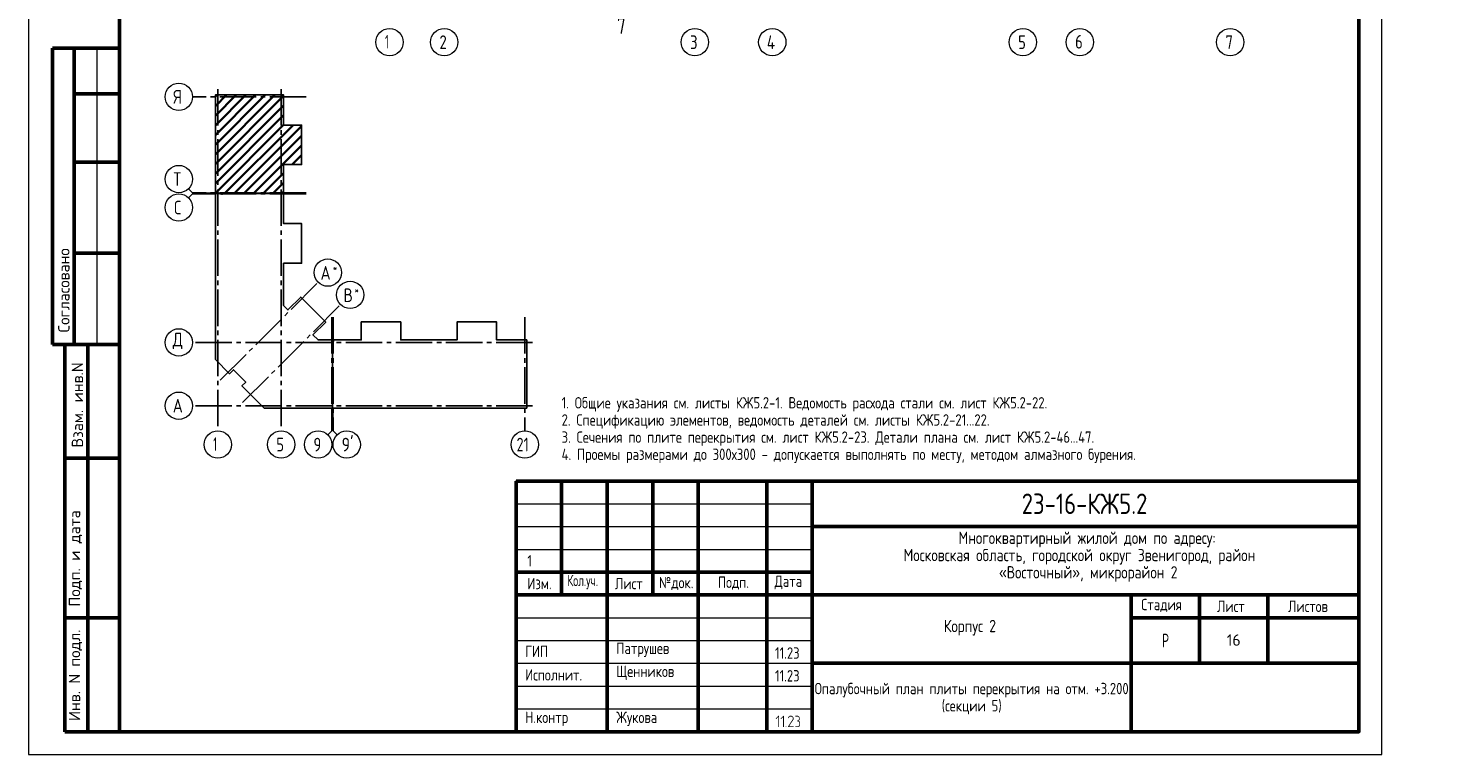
# Model space of a CAD drawing. Header units: millimetres. Extents: x 0 to 31317, y 0 to 42000.
# Tile 1 of 12: x 0 to 31317, y 0 to 15930. Entities that reach past the tile are written whole.
import ezdxf

# ---------------------------------------------------------------- set-up
doc = ezdxf.new("R2010")
doc.units = ezdxf.units.MM
doc.linetypes.add('______5', pattern=[1100, 800, -100, 100, -100])
for name, color, linetype, lineweight in [('Standard', 7, 'Continuous', 25), ('Оси', 40, '______5', 18), ('Сечения символ', 7, 'Continuous', 25)]:
    doc.layers.add(name, color=color, linetype=linetype, lineweight=lineweight)
doc.styles.add('GOST 2.304-81', font='txt')
doc.styles.add('ISOCPEUR', font='txt')

msp = doc.modelspace()

# ---------------------------------------------------------------- hatches: boundary and pattern name
at = {"layer": 'Standard', "linetype": 'Continuous', "lineweight": 25, "transparency": 33554687}
for points in [[(16472, 610), (16472, 609), (16472, 608), (16472, 607), (16471, 606), (16471, 605), (16471, 605), (16470, 604), (16469, 603), (16468, 602), (16467, 602), (16465, 601), (16463, 601), (16463, 601), (16462, 601), (16461, 601), (16461, 602), (16460, 602), (16459, 602), (16458, 603), (16457, 603), (16456, 604), (16456, 605), (16455, 605), (16455, 606), (16455, 607), (16454, 608), (16454, 609), (16454, 610), (16454, 820), (16416, 782), (16415, 780), (16413, 780), (16412, 779), (16410, 779), (16408, 779), (16407, 780), (16405, 780), (16404, 782), (16402, 783), (16402, 785), (16401, 786), (16401, 788), (16401, 788), (16401, 789), (16401, 790), (16402, 790), (16402, 791), (16402, 792), (16403, 793), (16404, 794), (16457, 848), (16458, 849), (16460, 849), (16461, 850), (16463, 850), (16465, 850), (16466, 849), (16468, 849), (16469, 848), (16470, 847), (16470, 846), (16471, 846), (16471, 845), (16472, 844), (16472, 843), (16472, 842), (16472, 841)], [(16578, 610), (16578, 609), (16578, 608), (16578, 607), (16578, 606), (16578, 605), (16577, 605), (16577, 604), (16576, 603), (16575, 602), (16573, 602), (16572, 601), (16570, 601), (16569, 601), (16569, 601), (16568, 601), (16567, 602), (16566, 602), (16565, 602), (16565, 603), (16563, 603), (16563, 604), (16562, 605), (16562, 605), (16561, 606), (16561, 607), (16561, 608), (16561, 609), (16561, 610), (16561, 820), (16523, 782), (16521, 780), (16520, 780), (16518, 779), (16517, 779), (16515, 779), (16513, 780), (16512, 780), (16510, 782), (16509, 783), (16508, 785), (16508, 786), (16508, 788), (16508, 788), (16508, 789), (16508, 790), (16508, 790), (16509, 791), (16509, 792), (16510, 793), (16510, 794), (16563, 848), (16565, 849), (16566, 849), (16568, 850), (16569, 850), (16571, 850), (16573, 849), (16574, 849), (16576, 848), (16576, 847), (16577, 846), (16577, 846), (16578, 845), (16578, 844), (16578, 843), (16578, 842), (16578, 841)], [(16782, 601), (16676, 601), (16675, 601), (16673, 602), (16671, 603), (16670, 604), (16669, 606), (16668, 607), (16667, 609), (16667, 611), (16667, 612), (16668, 613), (16668, 614), (16669, 615), (16766, 763), (16770, 770), (16773, 776), (16774, 779), (16774, 782), (16775, 786), (16775, 789), (16775, 791), (16775, 793), (16774, 795), (16774, 798), (16773, 800), (16773, 802), (16772, 804), (16771, 805), (16770, 807), (16769, 809), (16768, 811), (16767, 813), (16765, 814), (16764, 816), (16762, 818), (16760, 819), (16759, 821), (16757, 822), (16755, 823), (16753, 824), (16751, 826), (16749, 827), (16747, 828), (16745, 828), (16743, 829), (16741, 830), (16739, 831), (16736, 831), (16734, 831), (16732, 832), (16730, 832), (16728, 832), (16724, 832), (16721, 831), (16718, 831), (16716, 830), (16713, 829), (16710, 828), (16707, 827), (16705, 825), (16702, 823), (16700, 821), (16697, 819), (16695, 816), (16693, 813), (16691, 809), (16689, 806), (16688, 802), (16687, 800), (16686, 799), (16685, 798), (16684, 798), (16684, 797), (16682, 797), (16681, 796), (16680, 796), (16678, 796), (16676, 797), (16674, 797), (16673, 798), (16672, 799), (16672, 800), (16671, 800), (16671, 801), (16671, 802), (16670, 803), (16670, 804), (16670, 805), (16671, 808), (16672, 811), (16673, 813), (16674, 816), (16675, 818), (16676, 820), (16678, 823), (16679, 825), (16680, 827), (16682, 829), (16683, 831), (16685, 832), (16687, 834), (16688, 836), (16690, 837), (16692, 839), (16694, 840), (16698, 843), (16701, 844), (16705, 846), (16709, 848), (16713, 849), (16718, 849), (16722, 850), (16727, 850), (16730, 850), (16733, 850), (16736, 849), (16739, 849), (16742, 848), (16745, 848), (16748, 847), (16751, 846), (16754, 845), (16756, 843), (16759, 842), (16762, 840), (16764, 839), (16767, 837), (16770, 835), (16772, 833), (16775, 830), (16777, 828), (16779, 825), (16781, 823), (16783, 820), (16785, 818), (16787, 815), (16788, 812), (16789, 810), (16790, 807), (16791, 804), (16792, 801), (16792, 798), (16793, 795), (16793, 792), (16793, 789), (16793, 784), (16792, 780), (16792, 776), (16790, 772), (16790, 770), (16789, 767), (16788, 765), (16787, 763), (16786, 760), (16784, 758), (16783, 755), (16781, 753), (16693, 619), (16782, 619), (16784, 619), (16786, 618), (16787, 618), (16788, 616), (16790, 615), (16791, 613), (16791, 612), (16791, 610), (16791, 609), (16791, 607), (16790, 606), (16789, 604), (16788, 603), (16788, 603), (16787, 602), (16786, 602), (16785, 602), (16784, 601), (16783, 601)], [(16905, 737), (16908, 736), (16911, 734), (16914, 732), (16916, 730), (16919, 727), (16921, 724), (16923, 722), (16925, 718), (16927, 715), (16929, 712), (16930, 708), (16932, 705), (16933, 701), (16933, 697), (16934, 694), (16934, 690), (16934, 655), (16934, 652), (16933, 649), (16933, 646), (16933, 644), (16932, 641), (16931, 639), (16931, 636), (16930, 634), (16929, 632), (16928, 629), (16926, 627), (16925, 625), (16923, 623), (16922, 621), (16920, 619), (16918, 617), (16916, 615), (16914, 613), (16912, 611), (16910, 610), (16908, 609), (16905, 607), (16903, 606), (16901, 605), (16898, 604), (16896, 603), (16894, 603), (16891, 602), (16888, 602), (16886, 602), (16883, 601), (16880, 601), (16836, 601), (16834, 601), (16832, 602), (16831, 603), (16829, 604), (16828, 605), (16828, 607), (16827, 608), (16827, 610), (16827, 611), (16828, 613), (16828, 614), (16829, 616), (16830, 616), (16830, 617), (16831, 618), (16832, 618), (16833, 619), (16834, 619), (16835, 619), (16836, 619), (16880, 619), (16884, 619), (16888, 620), (16891, 620), (16894, 622), (16897, 623), (16900, 625), (16903, 627), (16906, 629), (16908, 632), (16910, 635), (16912, 638), (16913, 641), (16915, 644), (16915, 647), (16916, 651), (16916, 655), (16916, 690), (16916, 694), (16915, 697), (16915, 701), (16913, 704), (16912, 707), (16910, 710), (16908, 713), (16906, 715), (16903, 718), (16900, 720), (16897, 722), (16894, 723), (16891, 724), (16888, 725), (16884, 726), (16880, 726), (16871, 726), (16869, 726), (16868, 726), (16866, 727), (16865, 728), (16864, 730), (16863, 731), (16863, 733), (16863, 735), (16863, 736), (16863, 737), (16864, 738), (16865, 740), (16865, 741), (16866, 742), (16867, 742), (16867, 743), (16868, 743), (16869, 743), (16870, 743), (16871, 743), (16875, 743), (16879, 744), (16882, 745), (16885, 746), (16888, 747), (16891, 749), (16894, 751), (16897, 754), (16899, 756), (16901, 759), (16903, 762), (16904, 765), (16906, 768), (16906, 772), (16907, 775), (16907, 779), (16907, 797), (16907, 800), (16906, 804), (16906, 807), (16904, 810), (16903, 814), (16901, 816), (16899, 819), (16897, 822), (16894, 824), (16891, 826), (16888, 828), (16885, 830), (16882, 831), (16879, 832), (16875, 832), (16871, 832), (16836, 832), (16834, 832), (16832, 833), (16831, 834), (16829, 835), (16828, 836), (16828, 838), (16827, 839), (16827, 841), (16827, 842), (16828, 844), (16828, 845), (16829, 847), (16830, 847), (16830, 848), (16831, 849), (16832, 849), (16833, 850), (16834, 850), (16835, 850), (16836, 850), (16871, 850), (16874, 850), (16877, 850), (16880, 849), (16882, 849), (16885, 849), (16887, 848), (16890, 847), (16892, 846), (16894, 845), (16897, 844), (16899, 843), (16901, 841), (16903, 840), (16905, 838), (16907, 836), (16909, 835), (16911, 833), (16913, 831), (16914, 829), (16916, 826), (16917, 824), (16919, 822), (16920, 820), (16921, 817), (16922, 815), (16922, 812), (16923, 810), (16924, 807), (16924, 805), (16924, 802), (16925, 799), (16925, 797), (16925, 779), (16925, 773), (16925, 772), (16925, 771), (16925, 770), (16924, 770), (16924, 768), (16924, 767), (16923, 767), (16923, 766), (16923, 764), (16922, 761), (16921, 759), (16920, 756), (16918, 753), (16917, 751), (16915, 749), (16914, 746), (16912, 744), (16910, 742), (16908, 740)], [(16623, 619), (16624, 619), (16626, 618), (16627, 618), (16629, 616), (16630, 615), (16631, 613), (16632, 612), (16632, 610), (16632, 609), (16631, 607), (16630, 606), (16629, 604), (16629, 603), (16628, 603), (16627, 602), (16627, 602), (16626, 602), (16625, 601), (16624, 601), (16623, 601), (16621, 601), (16619, 602), (16617, 603), (16616, 604), (16615, 605), (16614, 607), (16614, 608), (16614, 610), (16614, 611), (16614, 613), (16615, 614), (16616, 616), (16617, 616), (16617, 617), (16618, 618), (16619, 618), (16620, 619), (16621, 619), (16622, 619)]]:
    msp.add_hatch(color=7, dxfattribs=at).paths.add_polyline_path(points, flags=16)

# ---------------------------------------------------------------- linework, layer by layer
at = {"layer": 'Standard', "color": 7, "linetype": 'Continuous', "lineweight": 50, "transparency": 33554687}
for p, q in [((2000, 15500), (527, 15500)), ((527, 15500), (527, 9000)), ((527, 15500), (527, 9000)), ((1000, 15500), (1000, 9000)), ((2000, 14500), (1000, 14500)), ((2000, 13000), (1000, 13000)), ((2000, 11000), (1000, 11000)), ((0, 9000), (6, 9000)), ((527, 9000), (2000, 9000)), ((800, 500), (800, 9000)), ((800, 500), (800, 9000)), ((1300, 500), (1300, 9000)), ((800, 6500), (2000, 6500)), ((10700, 500), (10700, 6000)), ((10700, 6000), (29200, 6000)), ((11700, 3500), (11700, 6000)), ((12700, 500), (12700, 6000)), ((13700, 3500), (13700, 6000)), ((14700, 500), (14700, 6000)), ((16200, 500), (16200, 6000)), ((17200, 500), (17200, 6000)), ((17200, 5000), (29200, 5000)), ((10700, 4000), (17200, 4000)), ((10700, 4000), (17200, 4000)), ((10700, 3500), (17200, 3500)), ((10700, 3500), (17200, 3500)), ((17200, 3500), (29200, 3500)), ((24200, 2000), (24200, 3500)), ((25700, 2000), (25700, 3500)), ((27200, 2000), (27200, 3500)), ((800, 3000), (2000, 3000)), ((24200, 3000), (29200, 3000)), ((17200, 2000), (29200, 2000)), ((24200, 500), (24200, 2000)), ((24200, 500), (24200, 2000)), ((2000, 500), (800, 500))]:
    msp.add_line(p, q, dxfattribs=at)
at = {"layer": 'Standard', "color": 7, "linetype": 'Continuous', "lineweight": 13, "transparency": 33554687}
for p, q in [((1500, 15500), (1500, 9000)), ((3600, 12327), (3512, 12415)), ((3600, 12302), (3512, 12214)), ((3600, 12327), (4100, 12327)), ((3600, 12302), (4100, 12302)), ((6658, 7100), (6658, 7600)), ((6683, 7100), (6683, 7600)), ((6658, 7100), (6570, 7012)), ((6683, 7100), (6771, 7012)), ((10700, 5500), (17200, 5500)), ((10700, 5000), (17200, 5000)), ((10700, 4500), (17200, 4500)), ((10700, 3000), (17200, 3000)), ((10700, 2500), (17200, 2500)), ((10700, 2500), (17200, 2500)), ((10700, 2000), (17200, 2000)), ((10700, 2000), (17200, 2000)), ((10700, 1500), (17200, 1500)), ((10700, 1000), (17200, 1000))]:
    msp.add_line(p, q, dxfattribs=at)
at = {"layer": 'Standard', "color": 7, "linetype": 'Continuous', "lineweight": 35, "transparency": 33554687}
for p, q in [((4100, 13168), (5406, 14474)), ((4100, 13592), (4982, 14474)), ((4100, 14016), (4558, 14474)), ((4100, 14441), (4133, 14474)), ((4100, 13380), (5194, 14474)), ((4100, 13804), (4770, 14474)), ((4100, 14229), (4345, 14474)), ((4100, 12956), (5596, 14452)), ((4100, 12744), (5596, 14240)), ((4100, 12532), (5596, 14028)), ((4100, 12319), (5596, 13815)), ((4310, 12317), (5806, 13813)), ((4522, 12317), (5993, 13788)), ((4734, 12317), (5993, 13576)), ((4946, 12317), (5993, 13364)), ((5786, 12945), (5993, 13152)), ((5158, 12317), (5596, 12755)), ((5370, 12317), (5596, 12543)), ((5583, 12317), (5596, 12330))]:
    msp.add_line(p, q, dxfattribs=at)
at = {"layer": 'Standard', "color": 7, "linetype": 'Continuous', "lineweight": 25, "transparency": 33554687}
for p, q in [((29200, 500), (29200, 6000)), ((10700, 500), (29200, 500)), ((10700, 500), (29200, 500)), ((10700, 500), (29200, 500))]:
    msp.add_line(p, q, dxfattribs=at)
at = {"layer": 'Standard', "color": 7, "linetype": 'Continuous', "lineweight": 13, "transparency": 33554687}
msp.add_lwpolyline([(29700, 42000), (0, 42000), (0, 0), (29700, 0), (29700, 42000)], dxfattribs=at)
msp.add_lwpolyline([(0, 0), (29700, 0), (29700, 42000), (0, 42000), (0, 0)], close=True, dxfattribs=at)
at = {"layer": 'Standard', "color": 7, "linetype": 'Continuous', "lineweight": 50, "transparency": 33554687}
msp.add_lwpolyline([(2000, 41500), (29200, 41500), (29200, 500), (2000, 500), (2000, 41500)], close=True, dxfattribs=at)
at = {"layer": 'Standard', "color": 7, "linetype": 'Continuous', "lineweight": 25, "transparency": 33554687}
for points in [[(4100, 12317), (4100, 14474), (5596, 14474), (5596, 13813), (5993, 13813), (5993, 12945), (5596, 12945), (5596, 12317), (5578, 12317), (5578, 12337), (5563, 12337), (5563, 12317), (4100, 12317)], [(4100, 8857), (4100, 12312), (4238, 12312), (4238, 12292), (4253, 12292), (4253, 12312), (5596, 12312), (5596, 11649), (5993, 11649), (5993, 10781), (5596, 10781), (5596, 9855), (5694, 9757), (5975, 10038), (6524, 9489), (6243, 9208), (6355, 9096), (6668, 9096), (6668, 7600), (5170, 7600), (4682, 8088), (4767, 8173), (4499, 8441), (4414, 8356), (4100, 8670), (4100, 8857)], [(6673, 7600), (6673, 9063), (6693, 9063), (6693, 9078), (6673, 9078), (6673, 9096), (7301, 9096), (7301, 9493), (8169, 9493), (8169, 9096), (8787, 9096), (9405, 9096), (9405, 9493), (10273, 9493), (10273, 9096), (10934, 9096), (10934, 7600), (8787, 7600), (6673, 7600)], [(29200, 6000), (10700, 6000), (10700, 500), (29200, 500), (29200, 6000)]]:
    msp.add_lwpolyline(points, dxfattribs=at)
at = {"layer": 'Оси', "color": 8, "linetype": '______5', "lineweight": -3, "transparency": 33554687}
for p, q in [((6096, 14431), (3600, 14431)), ((4153, 14601), (4153, 7100)), ((5543, 14601), (5543, 7100)), ((6096, 12327), (3600, 12327)), ((6096, 12302), (3600, 12302)), ((4208, 8212), (6358, 10362)), ((4698, 7722), (6848, 9872)), ((6658, 9596), (6658, 7100)), ((6683, 9596), (6683, 7100)), ((10891, 9596), (10891, 7100)), ((11061, 9043), (3600, 9043)), ((11061, 9043), (3600, 9043)), ((11061, 7653), (3600, 7653))]:
    msp.add_line(p, q, dxfattribs=at)
at = {"layer": 'Оси', "color": 7, "linetype": 'Continuous', "lineweight": 13, "transparency": 33554687}
for centre in [(7924, 15630), (9124, 15630), (14624, 15630), (16324, 15630), (21824, 15630), (23074, 15630), (26374, 15630), (3300, 14431), (3300, 12627), (3300, 12002), (6570, 10574), (7060, 10084), (3300, 9043), (3300, 9043), (3300, 7653), (4153, 6800), (5543, 6800), (6358, 6800), (6983, 6800), (10891, 6800)]:
    msp.add_circle(centre, 300, dxfattribs=at)

# ---------------------------------------------------------------- texts
at = {"layer": 'Standard', "color": 7, "linetype": 'Continuous', "lineweight": 50, "transparency": 33554687, "char_height": 250, "attachment_point": 7, "rotation": 90, "style": 'ISOCPEUR'}
for s, insert, width in [('\\A1;{\\fISOCPEUR|i0|b0;\\H250.000000;\\W1.000000;\\C7;Согласовано}\\P', (900, 9261), 2071.88), ('\\A1;{\\fISOCPEUR|i0|b0;\\H250.000000;\\W1.000000;\\C7;Взам. инв.N}\\P', (1198, 6736), 1909.1), ('\\A1;{\\fISOCPEUR|i0|b0;\\H250.000000;\\W1.000000;\\C7;Подп. и дата}\\P', (1174, 3242), 2197.06), ('\\A1;{\\fISOCPEUR|i0|b0;\\H250.000000;\\W1.000000;\\C7;Инв. N подл.}\\P', (1174, 734), 2021.79)]:
    msp.add_mtext(s, dxfattribs=dict(at, insert=insert, width=width))
at = {"layer": 'Standard', "color": 7, "linetype": 'Continuous', "lineweight": 13, "transparency": 33554687, "insert": (11700, 7842), "char_height": 250, "width": 15666.88, "attachment_point": 1, "line_spacing_factor": 0.903614}
msp.add_mtext('\\A1;{\\fGOST 2.304-81|i0|b0;\\H250.000000;\\W1.000000;\\C7;1. Общие указания см. листы КЖ5.2-1. Ведомость расхода стали см. лист КЖ5.2-22.}\\P{\\fGOST 2.304-81|i0|b0;\\H250.000000;\\W1.000000;\\C7;2. Спецификацию элементов, ведомость деталей см. листы КЖ5.2-21...22.}\\P{\\fGOST 2.304-81|i0|b0;\\H250.000000;\\W1.000000;\\C7;3. Сечения по плите перекрытия см. лист КЖ5.2-23. Детали плана см. лист КЖ5.2-46...47.}\\P{\\fGOST 2.304-81|i0|b0;\\H250.000000;\\W1.000000;\\C7;4. Проемы размерами до 300х300 - допускается выполнять по месту, методом алмазного бурения.}\\P', dxfattribs=at)
at = {"layer": 'Standard', "color": 7, "linetype": 'Continuous', "lineweight": 25, "transparency": 33554687, "attachment_point": 7}
for s, insert, char_height, width, style in [('\\W0.75;21', (10711, 6650), 300, 472.28, 'ISOCPEUR'), ('Многоквартирный\\~жилой\\~дом\\~по\\~адресу:\\~', (20410, 4545), 270, 5717.08, 'GOST 2.304-81'), ('1', (10948, 4125), 250, 231.56, 'GOST 2.304-81'), ('Московская\\~область,\\~городской\\~округ\\~Звенигород,\\~район\\~', (19204, 4167), 270, 8136.21, 'GOST 2.304-81'), ('«Восточный»,\\~микрорайон\\~2', (21297, 3789), 270, 3952.83, 'GOST 2.304-81'), ('Изм.', (10948, 3625), 250, 631.15, 'GOST 2.304-81'), ('\\W0.83;Кол.уч.', (11827, 3625), 250, 799.96, 'GOST 2.304-81'), ('Лист', (12871, 3625), 250, 782.23, 'GOST 2.304-81'), ('№док.', (13835, 3607), 250, 853.39, 'GOST 2.304-81'), ('Подп.', (15131, 3614), 250, 764.54, 'GOST 2.304-81'), ('Дата', (16373, 3625), 250, 782.23, 'GOST 2.304-81'), ('Стадия', (24421, 3125), 250, 1031.1, 'GOST 2.304-81'), ('Лист', (26084, 3125), 250, 782.23, 'GOST 2.304-81'), ('Листов', (27643, 3125), 250, 1066.5, 'GOST 2.304-81'), ('Корпус\\~2', (20088, 2610), 270, 1362.88, 'GOST 2.304-81'), ('\\W0.77;Р', (24877, 2350), 300, 262.93, 'GOST 2.304-81'), ('ГИП', (10900, 2137), 250, 586.81, 'GOST 2.304-81'), ('Патрушев', (12900, 2137), 250, 1386.36, 'GOST 2.304-81'), ('11.23', (16383, 2101), 250, 693.37, 'GOST 2.304-81'), ('Исполнит.', (10900, 1622), 250, 1386.36, 'GOST 2.304-81'), ('Щенников', (12900, 1631), 250, 1333.08, 'GOST 2.304-81'), ('11.23', (16383, 1601), 250, 693.37, 'GOST 2.304-81'), ('Н.контр', (10900, 622), 250, 1102.09, 'GOST 2.304-81'), ('Жукова', (12900, 622), 250, 1031.11, 'GOST 2.304-81')]:
    msp.add_mtext(s, dxfattribs=dict(at, insert=insert, char_height=char_height, width=width, style=style))
at = {"layer": 'Standard', "color": 7, "linetype": 'Continuous', "lineweight": 50, "transparency": 33554687, "insert": (21798, 5275), "char_height": 450, "width": 3038.67, "attachment_point": 7, "style": 'GOST 2.304-81'}
msp.add_mtext('23-16-КЖ5.2', dxfattribs=at)
at = {"layer": 'Standard', "color": 7, "linetype": 'Continuous', "lineweight": 13, "transparency": 33554687, "insert": (26450, 2510), "char_height": 250, "width": 393.75, "attachment_point": 5, "style": 'ISOCPEUR'}
msp.add_mtext('\\A1;{\\fISOCPEUR|i0|b0;\\H250.000000;\\W1.000000;\\C7;16}\\P', dxfattribs=at)
at = {"layer": 'Standard', "color": 7, "linetype": 'Continuous', "lineweight": 25, "transparency": 33554687, "insert": (20700, 1571), "char_height": 250, "width": 8316.88, "attachment_point": 2, "line_spacing_factor": 0.903614}
msp.add_mtext('\\A1;{\\fGOST 2.304-81|i0|b0;\\H250.000000;\\W1.000000;\\C7;Опалубочный план плиты перекрытия на отм. +3.200}\\P{\\fGOST 2.304-81|i0|b0;\\H250.000000;\\W1.000000;\\C7;(секции 5)}\\P', dxfattribs=at)
at = {"layer": 'Оси', "color": 7, "linetype": 'Continuous', "lineweight": 25, "transparency": 33554687, "attachment_point": 7, "style": 'ISOCPEUR'}
for s, insert, char_height, width in [('\\W0.56;1', (7824, 15490), 300, 233.34), ('\\W0.78;2', (9019, 15480), 300, 326.41), ('\\W0.78;3', (14519, 15480), 300, 326.41), ('\\W0.80;4', (16204, 15480), 300, 359.83), ('\\W0.78;5', (21719, 15480), 300, 326.41), ('\\W0.78;6', (22969, 15490), 300, 326.43), ('\\W0.78;7', (26269, 15480), 300, 326.41), ('\\W0.80;Я', (3180, 14281), 300, 359.83), ('\\W0.80;Т', (3180, 12477), 300, 359.83), ('\\W0.78;С', (3195, 11852), 300, 326.41), ('\\W0.82;А', (6409, 10417), 300, 392.65), ('\\W0.80;*', (6679, 10592), 180, 215.9), ('\\W0.80;В', (6914, 9927), 300, 359.83), ('\\W0.80;*', (7154, 10102), 180, 215.9), ('\\W0.82;Д', (3165, 8893), 300, 392.65), ('\\W0.82;А', (3165, 7503), 300, 392.65), ('\\W0.56;1', (4053, 6660), 300, 233.34), ('\\W0.78;5', (5438, 6650), 300, 326.41), ('\\W0.78;9', (6253, 6650), 300, 326.41), ("\\W0.84;9'", (6871, 6650), 300, 440.65)]:
    msp.add_mtext(s, dxfattribs=dict(at, insert=insert, char_height=char_height, width=width))
at = {"layer": 'Сечения символ', "color": 7, "linetype": 'Continuous', "lineweight": 35, "transparency": 33554687, "insert": (12915, 15813), "char_height": 350, "width": 380.8, "attachment_point": 7, "style": 'ISOCPEUR'}
msp.add_mtext('\\W0.78;7', dxfattribs=at)

doc.saveas('drawing.dxf')
